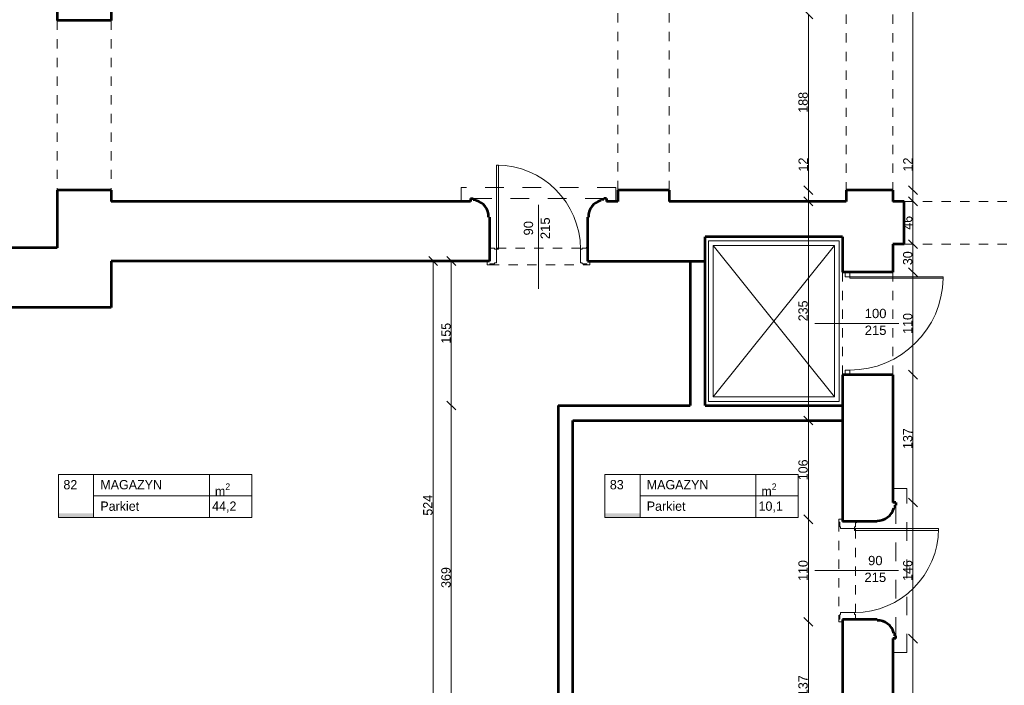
# Model space of a CAD drawing. Header units: inches. Extents: x -21887 to 84279, y -131485 to 67836.
# Tile 126 of 256: x 44418 to 54975, y 490 to 7629. Entities that reach past the tile are written whole.
import ezdxf

# ---------------------------------------------------------------- set-up
doc = ezdxf.new("R2010")
doc.units = ezdxf.units.IN
doc.header["$MEASUREMENT"] = 0
doc.linetypes.add('Dashed', pattern=[400, 200, -200])
doc.linetypes.add('Dashed copy', pattern=[200, 100, -100])
doc.layers.get('0').update_dxf_attribs({"lineweight": 13})
doc.layers.get('Defpoints').update_dxf_attribs({"lineweight": 13})
for name, color, linetype, lineweight in [('AI_MURY', 7, 'Continuous', 53), ('Dimensioning', 7, 'Continuous', 13), ('DRZWI', 7, 'Continuous', 13), ('dzialowki', 7, 'Continuous', 53), ('OPISY TABELKI', 7, 'Continuous', 13), ('PODCIAGI', 7, 'Continuous', 13)]:
    doc.layers.add(name, color=color, linetype=linetype, lineweight=lineweight)
doc.styles.add('GENERATED_STYLE_7', font='txt')
doc.styles.add('GENERATED_STYLE_8', font='txt')
doc.styles.add('GENERATED_STYLE_9', font='txt')
doc.styles.add('Style-Courier New', font='txt')
doc.dimstyles.new('Dimstyle_4', dxfattribs={"dimtxt": 100, "dimasz": 95, "dimexe": 0, "dimexo": 0, "dimgap": 0.09, "dimtad": 1, "dimdec": 0, "dimlfac": 0.1, "dimzin": 0, "dimdsep": 46, "dimlunit": 5, "dimtxsty": 'GENERATED_STYLE_7', "dimblk": 'ARROWHEAD_6', "dimcen": 0.09, "dimclrd": 161, "dimclre": 161, "dimclrt": 7, "dimadec": 0, "dimazin": 0, "dimtfac": 1, "dimtdec": 0, "dimtmove": 0, "dimatfit": 3, "dimfxl": 0, "dimtolj": 1, "dimtzin": 0, "dimarcsym": 0})

# ---------------------------------------------------------------- blocks, each defined once
blk = doc.blocks.new('ARROWHEAD_6')
at = {"color": 0, "linetype": 'Continuous'}
for p, q in [((0, 0), (-1, 0)), ((-0.5, -0.5), (0.5, 0.5))]:
    blk.add_line(p, q, dxfattribs=at)
blk = doc.blocks.new('*U173')
at = {"layer": 'Defpoints', "color": 0, "linetype": 'Continuous'}
for p in [(48851, 5041), (48851, 5041), (48785, -199)]:
    blk.add_point(p, dxfattribs=at)
at = {"layer": 'Dimensioning', "color": 161, "linetype": 'Continuous', "lineweight": -2}
for p, q in [((48851, -104), (48851, 4946)), ((48851, -199), (48851, -199))]:
    blk.add_line(p, q, dxfattribs=at)
at = {"layer": 'Dimensioning', "color": 161, "linetype": 'Continuous', "lineweight": -2, "xscale": 95, "yscale": 95, "zscale": 95}
for p, rotation in [((48851, 5041), 90), ((48851, -199), 270)]:
    blk.add_blockref('ARROWHEAD_6', p, dxfattribs=dict(at, rotation=rotation))
at = {"layer": 'Dimensioning', "color": 7, "linetype": 'Continuous', "insert": (48795, 2421), "char_height": 100, "attachment_point": 5, "rotation": 90, "style": 'GENERATED_STYLE_7'}
blk.add_mtext('524', dxfattribs=at)
blk = doc.blocks.new('*D1849')
at = {"layer": 'Defpoints'}
for p in [(48851, 5041), (48851, 5041), (48851, 2421), (48785, -199)]:
    blk.add_point(p, dxfattribs=at)
at = {"layer": 'Dimensioning', "color": 161, "linetype": 'Continuous'}
blk.add_blockref('*U173', (0, 0), dxfattribs=at)
blk = doc.blocks.new('*U735')
at = {"layer": 'Defpoints', "color": 0, "linetype": 'Continuous'}
for p in [(49046, 3491), (51607, 3491), (50191, -199)]:
    blk.add_point(p, dxfattribs=at)
at = {"layer": 'Dimensioning', "color": 161, "linetype": 'Continuous', "lineweight": -2}
for p, q in [((49046, 3491), (49046, 3491)), ((49046, -104), (49046, 3396)), ((49046, -199), (49046, -199))]:
    blk.add_line(p, q, dxfattribs=at)
at = {"layer": 'Dimensioning', "color": 161, "linetype": 'Continuous', "lineweight": -2, "xscale": 95, "yscale": 95, "zscale": 95}
for p, rotation in [((49046, 3491), 90), ((49046, -199), 270)]:
    blk.add_blockref('ARROWHEAD_6', p, dxfattribs=dict(at, rotation=rotation))
at = {"layer": 'Dimensioning', "color": 7, "linetype": 'Continuous', "insert": (48989, 1646), "char_height": 100, "attachment_point": 5, "rotation": 90, "style": 'GENERATED_STYLE_7'}
blk.add_mtext('369', dxfattribs=at)
blk = doc.blocks.new('*D2964')
at = {"layer": 'Defpoints'}
for p in [(49046, 3491), (51607, 3491), (49046, 1646), (50191, -199)]:
    blk.add_point(p, dxfattribs=at)
at = {"layer": 'Dimensioning', "color": 161, "linetype": 'Continuous'}
blk.add_blockref('*U735', (0, 0), dxfattribs=at)
blk = doc.blocks.new('*U736')
at = {"layer": 'Defpoints', "color": 0, "linetype": 'Continuous'}
for p in [(49046, 5041), (51607, 5041), (51607, 3491)]:
    blk.add_point(p, dxfattribs=at)
at = {"layer": 'Dimensioning', "color": 161, "linetype": 'Continuous', "lineweight": -2}
for p, q in [((49046, 5041), (49046, 5041)), ((49046, 3586), (49046, 4946)), ((49046, 3491), (49046, 3491))]:
    blk.add_line(p, q, dxfattribs=at)
at = {"layer": 'Dimensioning', "color": 161, "linetype": 'Continuous', "lineweight": -2, "xscale": 95, "yscale": 95, "zscale": 95}
for p, rotation in [((49046, 5041), 90), ((49046, 3491), 270)]:
    blk.add_blockref('ARROWHEAD_6', p, dxfattribs=dict(at, rotation=rotation))
at = {"layer": 'Dimensioning', "color": 7, "linetype": 'Continuous', "insert": (48990, 4266), "char_height": 100, "attachment_point": 5, "rotation": 90, "style": 'GENERATED_STYLE_7'}
blk.add_mtext('155', dxfattribs=at)
blk = doc.blocks.new('*D2965')
at = {"layer": 'Defpoints'}
for p in [(49046, 5041), (51607, 5041), (49046, 4266), (51607, 3491)]:
    blk.add_point(p, dxfattribs=at)
at = {"layer": 'Dimensioning', "color": 161, "linetype": 'Continuous'}
blk.add_blockref('*U736', (0, 0), dxfattribs=at)
blk = doc.blocks.new('*U811')
at = {"layer": 'Defpoints', "color": 0, "linetype": 'Continuous'}
for p in [(53781, 991), (53996, 991), (53781, -1604)]:
    blk.add_point(p, dxfattribs=at)
at = {"layer": 'Dimensioning', "color": 161, "linetype": 'Continuous', "lineweight": -2}
for p, q in [((53996, 991), (53996, 991)), ((53996, -1509), (53996, 896)), ((53996, -1604), (53996, -1604))]:
    blk.add_line(p, q, dxfattribs=at)
at = {"layer": 'Dimensioning', "color": 161, "linetype": 'Continuous', "lineweight": -2, "xscale": 95, "yscale": 95, "zscale": 95}
for p, rotation in [((53996, 991), 90), ((53996, -1604), 270)]:
    blk.add_blockref('ARROWHEAD_6', p, dxfattribs=dict(at, rotation=rotation))
at = {"layer": 'Dimensioning', "color": 7, "linetype": 'Continuous', "insert": (53940, -307), "char_height": 100, "attachment_point": 5, "rotation": 90, "style": 'GENERATED_STYLE_7'}
blk.add_mtext('260', dxfattribs=at)
blk = doc.blocks.new('*D3040')
at = {"layer": 'Defpoints'}
for p in [(53781, 991), (53996, 991), (53996, -307), (53781, -1604)]:
    blk.add_point(p, dxfattribs=at)
at = {"layer": 'Dimensioning', "color": 161, "linetype": 'Continuous'}
blk.add_blockref('*U811', (0, 0), dxfattribs=at)
blk = doc.blocks.new('*U812')
at = {"layer": 'Defpoints', "color": 0, "linetype": 'Continuous'}
for p in [(53781, 2451), (53996, 2451), (53781, 991)]:
    blk.add_point(p, dxfattribs=at)
at = {"layer": 'Dimensioning', "color": 161, "linetype": 'Continuous', "lineweight": -2}
for p, q in [((53996, 2451), (53996, 2451)), ((53996, 1086), (53996, 2356)), ((53996, 991), (53996, 991))]:
    blk.add_line(p, q, dxfattribs=at)
at = {"layer": 'Dimensioning', "color": 161, "linetype": 'Continuous', "lineweight": -2, "xscale": 95, "yscale": 95, "zscale": 95}
for p, rotation in [((53996, 2451), 90), ((53996, 991), 270)]:
    blk.add_blockref('ARROWHEAD_6', p, dxfattribs=dict(at, rotation=rotation))
at = {"layer": 'Dimensioning', "color": 7, "linetype": 'Continuous', "insert": (53940, 1721), "char_height": 100, "attachment_point": 5, "rotation": 90, "style": 'GENERATED_STYLE_7'}
blk.add_mtext('146', dxfattribs=at)
blk = doc.blocks.new('*D3041')
at = {"layer": 'Defpoints'}
for p in [(53781, 2451), (53996, 2451), (53996, 1721), (53781, 991)]:
    blk.add_point(p, dxfattribs=at)
at = {"layer": 'Dimensioning', "color": 161, "linetype": 'Continuous'}
blk.add_blockref('*U812', (0, 0), dxfattribs=at)
blk = doc.blocks.new('*U813')
at = {"layer": 'Defpoints', "color": 0, "linetype": 'Continuous'}
for p in [(53781, 3821), (53996, 3821), (53781, 2451)]:
    blk.add_point(p, dxfattribs=at)
at = {"layer": 'Dimensioning', "color": 161, "linetype": 'Continuous', "lineweight": -2}
for p, q in [((53996, 3821), (53996, 3821)), ((53996, 2546), (53996, 3726)), ((53996, 2451), (53996, 2451))]:
    blk.add_line(p, q, dxfattribs=at)
at = {"layer": 'Dimensioning', "color": 161, "linetype": 'Continuous', "lineweight": -2, "xscale": 95, "yscale": 95, "zscale": 95}
for p, rotation in [((53996, 3821), 90), ((53996, 2451), 270)]:
    blk.add_blockref('ARROWHEAD_6', p, dxfattribs=dict(at, rotation=rotation))
at = {"layer": 'Dimensioning', "color": 7, "linetype": 'Continuous', "insert": (53940, 3136), "char_height": 100, "attachment_point": 5, "rotation": 90, "style": 'GENERATED_STYLE_7'}
blk.add_mtext('137', dxfattribs=at)
blk = doc.blocks.new('*D3042')
at = {"layer": 'Defpoints'}
for p in [(53781, 3821), (53996, 3821), (53996, 3136), (53781, 2451)]:
    blk.add_point(p, dxfattribs=at)
at = {"layer": 'Dimensioning', "color": 161, "linetype": 'Continuous'}
blk.add_blockref('*U813', (0, 0), dxfattribs=at)
blk = doc.blocks.new('*U814')
at = {"layer": 'Defpoints', "color": 0, "linetype": 'Continuous'}
for p in [(53781, 4921), (53996, 4921), (53781, 3821)]:
    blk.add_point(p, dxfattribs=at)
at = {"layer": 'Dimensioning', "color": 161, "linetype": 'Continuous', "lineweight": -2}
for p, q in [((53996, 4921), (53996, 4921)), ((53996, 3916), (53996, 4826)), ((53996, 3821), (53996, 3821))]:
    blk.add_line(p, q, dxfattribs=at)
at = {"layer": 'Dimensioning', "color": 161, "linetype": 'Continuous', "lineweight": -2, "xscale": 95, "yscale": 95, "zscale": 95}
for p, rotation in [((53996, 4921), 90), ((53996, 3821), 270)]:
    blk.add_blockref('ARROWHEAD_6', p, dxfattribs=dict(at, rotation=rotation))
at = {"layer": 'Dimensioning', "color": 7, "linetype": 'Continuous', "insert": (53940, 4371), "char_height": 100, "attachment_point": 5, "rotation": 90, "style": 'GENERATED_STYLE_7'}
blk.add_mtext('110', dxfattribs=at)
blk = doc.blocks.new('*D3043')
at = {"layer": 'Defpoints'}
for p in [(53781, 4921), (53996, 4921), (53996, 4371), (53781, 3821)]:
    blk.add_point(p, dxfattribs=at)
at = {"layer": 'Dimensioning', "color": 161, "linetype": 'Continuous'}
blk.add_blockref('*U814', (0, 0), dxfattribs=at)
blk = doc.blocks.new('*U815')
at = {"layer": 'Defpoints', "color": 0, "linetype": 'Continuous'}
for p in [(53781, 5221), (53996, 5221), (53781, 4921)]:
    blk.add_point(p, dxfattribs=at)
at = {"layer": 'Dimensioning', "color": 161, "linetype": 'Continuous', "lineweight": -2}
for p, q in [((53996, 5221), (53996, 5221)), ((53996, 5016), (53996, 5126)), ((53996, 4921), (53996, 4921))]:
    blk.add_line(p, q, dxfattribs=at)
at = {"layer": 'Dimensioning', "color": 161, "linetype": 'Continuous', "lineweight": -2, "xscale": 95, "yscale": 95, "zscale": 95}
for p, rotation in [((53996, 5221), 90), ((53996, 4921), 270)]:
    blk.add_blockref('ARROWHEAD_6', p, dxfattribs=dict(at, rotation=rotation))
at = {"layer": 'Dimensioning', "color": 7, "linetype": 'Continuous', "insert": (53940, 5071), "char_height": 100, "attachment_point": 5, "rotation": 90, "style": 'GENERATED_STYLE_7'}
blk.add_mtext('30', dxfattribs=at)
blk = doc.blocks.new('*D3044')
at = {"layer": 'Defpoints'}
for p in [(53781, 5221), (53996, 5221), (53996, 5071), (53781, 4921)]:
    blk.add_point(p, dxfattribs=at)
at = {"layer": 'Dimensioning', "color": 161, "linetype": 'Continuous'}
blk.add_blockref('*U815', (0, 0), dxfattribs=at)
blk = doc.blocks.new('*U816')
at = {"layer": 'Defpoints', "color": 0, "linetype": 'Continuous'}
for p in [(53781, 5681), (53996, 5681), (53781, 5221)]:
    blk.add_point(p, dxfattribs=at)
at = {"layer": 'Dimensioning', "color": 161, "linetype": 'Continuous', "lineweight": -2}
for p, q in [((53996, 5681), (53996, 5681)), ((53996, 5316), (53996, 5586)), ((53996, 5221), (53996, 5221))]:
    blk.add_line(p, q, dxfattribs=at)
at = {"layer": 'Dimensioning', "color": 161, "linetype": 'Continuous', "lineweight": -2, "xscale": 95, "yscale": 95, "zscale": 95}
for p, rotation in [((53996, 5681), 90), ((53996, 5221), 270)]:
    blk.add_blockref('ARROWHEAD_6', p, dxfattribs=dict(at, rotation=rotation))
at = {"layer": 'Dimensioning', "color": 7, "linetype": 'Continuous', "insert": (53940, 5451), "char_height": 100, "attachment_point": 5, "rotation": 90, "style": 'GENERATED_STYLE_7'}
blk.add_mtext('46', dxfattribs=at)
blk = doc.blocks.new('*D3045')
at = {"layer": 'Defpoints'}
for p in [(53781, 5681), (53996, 5681), (53996, 5451), (53781, 5221)]:
    blk.add_point(p, dxfattribs=at)
at = {"layer": 'Dimensioning', "color": 161, "linetype": 'Continuous'}
blk.add_blockref('*U816', (0, 0), dxfattribs=at)
blk = doc.blocks.new('*U817')
at = {"layer": 'Defpoints', "color": 0, "linetype": 'Continuous'}
for p in [(53781, 5801), (53996, 5801), (53781, 5681)]:
    blk.add_point(p, dxfattribs=at)
at = {"layer": 'Dimensioning', "color": 161, "linetype": 'Continuous', "lineweight": -2}
for p, q in [((53996, 5896), (53996, 6160)), ((53996, 5801), (53996, 5801)), ((53996, 5681), (53996, 5801)), ((53996, 5681), (53996, 5681)), ((53996, 5586), (53996, 5491))]:
    blk.add_line(p, q, dxfattribs=at)
at = {"layer": 'Dimensioning', "color": 161, "linetype": 'Continuous', "lineweight": -2, "xscale": 95, "yscale": 95, "zscale": 95}
for p, rotation in [((53996, 5801), 270), ((53996, 5681), 90)]:
    blk.add_blockref('ARROWHEAD_6', p, dxfattribs=dict(at, rotation=rotation))
at = {"layer": 'Dimensioning', "color": 7, "linetype": 'Continuous', "insert": (53941, 6076), "char_height": 100, "attachment_point": 5, "rotation": 90, "style": 'GENERATED_STYLE_7'}
blk.add_mtext('12', dxfattribs=at)
blk = doc.blocks.new('*D3046')
at = {"layer": 'Defpoints'}
for p in [(53996, 6076), (53781, 5801), (53996, 5801), (53781, 5681)]:
    blk.add_point(p, dxfattribs=at)
at = {"layer": 'Dimensioning', "color": 161, "linetype": 'Continuous'}
blk.add_blockref('*U817', (0, 0), dxfattribs=at)
blk = doc.blocks.new('*U818')
at = {"layer": 'Defpoints', "color": 0, "linetype": 'Continuous'}
for p in [(53781, 12721), (53996, 12721), (53781, 5801)]:
    blk.add_point(p, dxfattribs=at)
at = {"layer": 'Dimensioning', "color": 161, "linetype": 'Continuous', "lineweight": -2}
for p, q in [((53996, 12721), (53996, 12721)), ((53996, 5896), (53996, 12626)), ((53996, 5801), (53996, 5801))]:
    blk.add_line(p, q, dxfattribs=at)
at = {"layer": 'Dimensioning', "color": 161, "linetype": 'Continuous', "lineweight": -2, "xscale": 95, "yscale": 95, "zscale": 95}
for p, rotation in [((53996, 12721), 90), ((53996, 5801), 270)]:
    blk.add_blockref('ARROWHEAD_6', p, dxfattribs=dict(at, rotation=rotation))
at = {"layer": 'Dimensioning', "color": 7, "linetype": 'Continuous', "insert": (53940, 9261), "char_height": 100, "attachment_point": 5, "rotation": 90, "style": 'GENERATED_STYLE_7'}
blk.add_mtext('692', dxfattribs=at)
blk = doc.blocks.new('*D3047')
at = {"layer": 'Defpoints'}
for p in [(53781, 12721), (53996, 12721), (53996, 9261), (53781, 5801)]:
    blk.add_point(p, dxfattribs=at)
at = {"layer": 'Dimensioning', "color": 161, "linetype": 'Continuous'}
blk.add_blockref('*U818', (0, 0), dxfattribs=at)
blk = doc.blocks.new('*U853')
at = {"layer": 'Defpoints', "color": 0, "linetype": 'Continuous'}
for p in [(52874, 1171), (53241, 1171), (52881, -199)]:
    blk.add_point(p, dxfattribs=at)
at = {"layer": 'Dimensioning', "color": 161, "linetype": 'Continuous', "lineweight": -2}
for p, q in [((52874, 1171), (52874, 1171)), ((52874, -104), (52874, 1076)), ((52874, -199), (52874, -199))]:
    blk.add_line(p, q, dxfattribs=at)
at = {"layer": 'Dimensioning', "color": 161, "linetype": 'Continuous', "lineweight": -2, "xscale": 95, "yscale": 95, "zscale": 95}
for p, rotation in [((52874, 1171), 90), ((52874, -199), 270)]:
    blk.add_blockref('ARROWHEAD_6', p, dxfattribs=dict(at, rotation=rotation))
at = {"layer": 'Dimensioning', "color": 7, "linetype": 'Continuous', "insert": (52818, 486), "char_height": 100, "attachment_point": 5, "rotation": 90, "style": 'GENERATED_STYLE_7'}
blk.add_mtext('137', dxfattribs=at)
blk = doc.blocks.new('*D3125')
at = {"layer": 'Defpoints'}
for p in [(52874, 1171), (53241, 1171), (52874, 486), (52881, -199)]:
    blk.add_point(p, dxfattribs=at)
at = {"layer": 'Dimensioning', "color": 161, "linetype": 'Continuous'}
blk.add_blockref('*U853', (0, 0), dxfattribs=at)
blk = doc.blocks.new('*U854')
at = {"layer": 'Defpoints', "color": 0, "linetype": 'Continuous'}
for p in [(52874, 2271), (53241, 2271), (53241, 1171)]:
    blk.add_point(p, dxfattribs=at)
at = {"layer": 'Dimensioning', "color": 161, "linetype": 'Continuous', "lineweight": -2}
for p, q in [((52874, 2271), (52874, 2271)), ((52874, 1266), (52874, 2176)), ((52874, 1171), (52874, 1171))]:
    blk.add_line(p, q, dxfattribs=at)
at = {"layer": 'Dimensioning', "color": 161, "linetype": 'Continuous', "lineweight": -2, "xscale": 95, "yscale": 95, "zscale": 95}
for p, rotation in [((52874, 2271), 90), ((52874, 1171), 270)]:
    blk.add_blockref('ARROWHEAD_6', p, dxfattribs=dict(at, rotation=rotation))
at = {"layer": 'Dimensioning', "color": 7, "linetype": 'Continuous', "insert": (52818, 1721), "char_height": 100, "attachment_point": 5, "rotation": 90, "style": 'GENERATED_STYLE_7'}
blk.add_mtext('110', dxfattribs=at)
blk = doc.blocks.new('*D3126')
at = {"layer": 'Defpoints'}
for p in [(52874, 2271), (53241, 2271), (52874, 1721), (53241, 1171)]:
    blk.add_point(p, dxfattribs=at)
at = {"layer": 'Dimensioning', "color": 161, "linetype": 'Continuous'}
blk.add_blockref('*U854', (0, 0), dxfattribs=at)
blk = doc.blocks.new('*U855')
at = {"layer": 'Defpoints', "color": 0, "linetype": 'Continuous'}
for p in [(52874, 3331), (52874, 3331), (53241, 2271)]:
    blk.add_point(p, dxfattribs=at)
at = {"layer": 'Dimensioning', "color": 161, "linetype": 'Continuous', "lineweight": -2}
for p, q in [((52874, 2366), (52874, 3236)), ((52874, 2271), (52874, 2271))]:
    blk.add_line(p, q, dxfattribs=at)
at = {"layer": 'Dimensioning', "color": 161, "linetype": 'Continuous', "lineweight": -2, "xscale": 95, "yscale": 95, "zscale": 95}
for p, rotation in [((52874, 3331), 90), ((52874, 2271), 270)]:
    blk.add_blockref('ARROWHEAD_6', p, dxfattribs=dict(at, rotation=rotation))
at = {"layer": 'Dimensioning', "color": 7, "linetype": 'Continuous', "insert": (52818, 2801), "char_height": 100, "attachment_point": 5, "rotation": 90, "style": 'GENERATED_STYLE_7'}
blk.add_mtext('106', dxfattribs=at)
blk = doc.blocks.new('*D3127')
at = {"layer": 'Defpoints'}
for p in [(52874, 3331), (52874, 3331), (52874, 2801), (53241, 2271)]:
    blk.add_point(p, dxfattribs=at)
at = {"layer": 'Dimensioning', "color": 161, "linetype": 'Continuous'}
blk.add_blockref('*U855', (0, 0), dxfattribs=at)
blk = doc.blocks.new('*U856')
at = {"layer": 'Defpoints', "color": 0, "linetype": 'Continuous'}
for p in [(52874, 5681), (52874, 5681), (52874, 3331)]:
    blk.add_point(p, dxfattribs=at)
at = {"layer": 'Dimensioning', "color": 161, "linetype": 'Continuous', "lineweight": -2}
blk.add_line((52874, 3426), (52874, 5586), dxfattribs=at)
at = {"layer": 'Dimensioning', "color": 161, "linetype": 'Continuous', "lineweight": -2, "xscale": 95, "yscale": 95, "zscale": 95}
for p, rotation in [((52874, 5681), 90), ((52874, 3331), 270)]:
    blk.add_blockref('ARROWHEAD_6', p, dxfattribs=dict(at, rotation=rotation))
at = {"layer": 'Dimensioning', "color": 7, "linetype": 'Continuous', "insert": (52818, 4506), "char_height": 100, "attachment_point": 5, "rotation": 90, "style": 'GENERATED_STYLE_7'}
blk.add_mtext('235', dxfattribs=at)
blk = doc.blocks.new('*D3128')
at = {"layer": 'Defpoints'}
for p in [(52874, 5681), (52874, 5681), (52874, 4506), (52874, 3331)]:
    blk.add_point(p, dxfattribs=at)
at = {"layer": 'Dimensioning', "color": 161, "linetype": 'Continuous'}
blk.add_blockref('*U856', (0, 0), dxfattribs=at)
blk = doc.blocks.new('*U857')
at = {"layer": 'Defpoints', "color": 0, "linetype": 'Continuous'}
for p in [(52874, 5801), (53281, 5801), (52874, 5681)]:
    blk.add_point(p, dxfattribs=at)
at = {"layer": 'Dimensioning', "color": 161, "linetype": 'Continuous', "lineweight": -2}
for p, q in [((52874, 5896), (52874, 6160)), ((52874, 5801), (52874, 5801)), ((52874, 5681), (52874, 5801)), ((52874, 5586), (52874, 5491))]:
    blk.add_line(p, q, dxfattribs=at)
at = {"layer": 'Dimensioning', "color": 161, "linetype": 'Continuous', "lineweight": -2, "xscale": 95, "yscale": 95, "zscale": 95}
for p, rotation in [((52874, 5801), 270), ((52874, 5681), 90)]:
    blk.add_blockref('ARROWHEAD_6', p, dxfattribs=dict(at, rotation=rotation))
at = {"layer": 'Dimensioning', "color": 7, "linetype": 'Continuous', "insert": (52819, 6076), "char_height": 100, "attachment_point": 5, "rotation": 90, "style": 'GENERATED_STYLE_7'}
blk.add_mtext('12', dxfattribs=at)
blk = doc.blocks.new('*D3129')
at = {"layer": 'Defpoints'}
for p in [(52874, 6076), (52874, 5801), (53281, 5801), (52874, 5681)]:
    blk.add_point(p, dxfattribs=at)
at = {"layer": 'Dimensioning', "color": 161, "linetype": 'Continuous'}
blk.add_blockref('*U857', (0, 0), dxfattribs=at)
blk = doc.blocks.new('*U858')
at = {"layer": 'Defpoints', "color": 0, "linetype": 'Continuous'}
for p in [(52874, 7686), (53231, 7686), (53281, 5801)]:
    blk.add_point(p, dxfattribs=at)
at = {"layer": 'Dimensioning', "color": 161, "linetype": 'Continuous', "lineweight": -2}
for p, q in [((52874, 7686), (52874, 7686)), ((52874, 5896), (52874, 7591)), ((52874, 5801), (52874, 5801))]:
    blk.add_line(p, q, dxfattribs=at)
at = {"layer": 'Dimensioning', "color": 161, "linetype": 'Continuous', "lineweight": -2, "xscale": 95, "yscale": 95, "zscale": 95}
for p, rotation in [((52874, 7686), 90), ((52874, 5801), 270)]:
    blk.add_blockref('ARROWHEAD_6', p, dxfattribs=dict(at, rotation=rotation))
at = {"layer": 'Dimensioning', "color": 7, "linetype": 'Continuous', "insert": (52818, 6743), "char_height": 100, "attachment_point": 5, "rotation": 90, "style": 'GENERATED_STYLE_7'}
blk.add_mtext('188', dxfattribs=at)
blk = doc.blocks.new('*D3130')
at = {"layer": 'Defpoints'}
for p in [(52874, 7686), (53231, 7686), (52874, 6743), (53281, 5801)]:
    blk.add_point(p, dxfattribs=at)
at = {"layer": 'Dimensioning', "color": 161, "linetype": 'Continuous'}
blk.add_blockref('*U858', (0, 0), dxfattribs=at)

msp = doc.modelspace()

# ---------------------------------------------------------------- hatches: boundary and pattern name
at = {"layer": 'OPISY TABELKI', "extrusion": (0, 0, -1)}
for points in [[(-45211.1, 2290.7), (-45211.1, 2332.9), (-44834.7, 2332.9), (-44834.7, 2290.7)], [(-51069.6, 2290.7), (-51069.6, 2332.9), (-50693.2, 2332.9), (-50693.2, 2290.7)]]:
    msp.add_hatch(color=7, dxfattribs=at).paths.add_polyline_path(points, flags=16)

# ---------------------------------------------------------------- linework, layer by layer
at = {"layer": 'AI_MURY', "color": 7, "linetype": 'Continuous'}
for p, q in [((44820.5, 8220.7), (44820.5, 7620.7)), ((45400.5, 8160.7), (45400.5, 7620.7)), ((45400.5, 7620.7), (44820.5, 7620.7)), ((44820.5, 5800.7), (44820.5, 5180.7)), ((45400.5, 5800.7), (44820.5, 5800.7)), ((45400.5, 5800.7), (45400.5, 5680.7)), ((49250.5, 5710.7), (49250.5, 5680.7)), ((49250.5, 5710.7), (49280.5, 5710.7)), ((49280.5, 5700.7), (49280.5, 5710.7)), ((49280.5, 5700.7), (49310.5, 5700.7)), ((49310.5, 5690.7), (49310.5, 5700.7)), ((50650.5, 5690.7), (50650.5, 5700.7)), ((50680.5, 5700.7), (50650.5, 5700.7)), ((50680.5, 5700.7), (50680.5, 5710.7)), ((50710.5, 5710.7), (50680.5, 5710.7)), ((50710.5, 5710.7), (50710.5, 5680.7)), ((50830.5, 5800.7), (50830.5, 5680.7)), ((51380.5, 5800.7), (50830.5, 5800.7)), ((51380.5, 5800.7), (51380.5, 5680.7)), ((53280.5, 5800.7), (53280.5, 5680.7)), ((53780.5, 5800.7), (53280.5, 5800.7)), ((53780.5, 5800.7), (53780.5, 5680.7)), ((49250.5, 5680.7), (45400.5, 5680.7)), ((50830.5, 5680.7), (50710.5, 5680.7)), ((53280.5, 5680.7), (51380.5, 5680.7)), ((53900.5, 5680.7), (53780.5, 5680.7)), ((53900.5, 5220.7), (53900.5, 5680.7)), ((49455.5, 5510.7), (49445.5, 5510.7)), ((49455.5, 5510.7), (49455.5, 5040.7)), ((50505.5, 5510.7), (50505.5, 5040.7)), ((50505.5, 5510.7), (50515.5, 5510.7)), ((53240.5, 5300.7), (51766.8, 5300.7)), ((51766.8, 5040.7), (51766.8, 5300.7)), ((53240.5, 5300.7), (53240.5, 4920.7)), ((44820.5, 5180.7), (41820.5, 5180.7)), ((53780.5, 5220.7), (53780.5, 4920.7)), ((53900.5, 5220.7), (53780.5, 5220.7)), ((45400.5, 5040.7), (45400.5, 4540.7)), ((49455.5, 5040.7), (45400.5, 5040.7)), ((50505.5, 5040.7), (51766.8, 5040.7)), ((53780.5, 4920.7), (53240.5, 4920.7)), ((45400.5, 4540.7), (41820.5, 4540.7)), ((53240.5, 3820.7), (53240.5, 2245.7)), ((53780.5, 3820.7), (53240.5, 3820.7)), ((53780.5, 3820.7), (53780.5, 2450.7)), ((53810.5, 2450.7), (53780.5, 2450.7)), ((53810.5, 2450.7), (53810.5, 2420.7)), ((53790.5, 2390.7), (53800.5, 2390.7)), ((53800.5, 2420.7), (53800.5, 2390.7)), ((53800.5, 2420.7), (53810.5, 2420.7)), ((53610.5, 2245.7), (53240.5, 2245.7)), ((53610.5, 2245.7), (53610.5, 2255.7)), ((53240.5, 1195.7), (53240.5, -199.3)), ((53240.5, 1195.7), (53240.5, -199.3)), ((53610.5, 1195.7), (53240.5, 1195.7)), ((53610.5, 1195.7), (53610.5, 1185.7)), ((53780.5, 990.7), (53780.5, -1604.3)), ((53810.5, 990.7), (53780.5, 990.7)), ((53790.5, 1050.7), (53800.5, 1050.7)), ((53800.5, 1020.7), (53800.5, 1050.7)), ((53800.5, 1020.7), (53810.5, 1020.7)), ((53810.5, 990.7), (53810.5, 1020.7))]:
    msp.add_line(p, q, dxfattribs=at)
for centre, start, end in [((49265.6, 5516.1), 358.27392, 75.55996), ((50695.5, 5516.1), 104.44004, 181.72608), ((53615.9, 2435.7), 268.27392, 345.55996), ((53615.9, 1005.8), 14.44004, 91.72608)]:
    msp.add_arc(centre, 180, start, end, dxfattribs=at)
at = {"layer": 'DRZWI', "color": 5, "linetype": 'Continuous'}
for p, q in [((49550.5, 6069.2), (49530.5, 6069.2)), ((49530.5, 6069.2), (49530.5, 5169.2)), ((49550.5, 6069.2), (49550.5, 5169.2)), ((49980.5, 5642.5), (49980.5, 4742.5)), ((49510.5, 5179.2), (49470.5, 5179.2)), ((49510.5, 5179.2), (49510.5, 5169.2)), ((50450.5, 5179.2), (50450.5, 5169.2)), ((50450.5, 5179.2), (50490.5, 5179.2)), ((49510.5, 5169.2), (49530.5, 5169.2)), ((49550.5, 5169.2), (49530.5, 5169.2)), ((49530.5, 5169.2), (49530.5, 5020.7)), ((50430.5, 5169.2), (50430.5, 5020.7)), ((50450.5, 5169.2), (50430.5, 5169.2)), ((49430.5, 5000.7), (49430.5, 5040.7)), ((49460.5, 5000.7), (49430.5, 5000.7)), ((49510.5, 5010.7), (49460.5, 5010.7)), ((49460.5, 5000.7), (49460.5, 5010.7)), ((49510.5, 5020.7), (49530.5, 5020.7)), ((49510.5, 5010.7), (49510.5, 5020.7)), ((50450.5, 5020.7), (50430.5, 5020.7)), ((50450.5, 5010.7), (50450.5, 5020.7)), ((50450.5, 5010.7), (50500.5, 5010.7)), ((50500.5, 5000.7), (50500.5, 5010.7)), ((50500.5, 5000.7), (50530.5, 5000.7)), ((50530.5, 5000.7), (50530.5, 5040.7)), ((53268.6, 4870.7), (53268.6, 4920.7)), ((53318.6, 4870.7), (53268.6, 4870.7)), ((53318.6, 4870.7), (53318.6, 4920.7)), ((53318.6, 4870.7), (53318.6, 4855.7)), ((53318.6, 4870.7), (54318.6, 4870.7)), ((54318.6, 4870.7), (54318.6, 4855.7)), ((53318.6, 4855.7), (54318.6, 4855.7)), ((53845.3, 4370.7), (52945.3, 4370.7)), ((53318.6, 3870.7), (53268.6, 3870.7)), ((53268.6, 3870.7), (53268.6, 3820.7)), ((53318.6, 3870.7), (53318.6, 3820.7)), ((53200.5, 2270.7), (53240.5, 2270.7)), ((53200.5, 2240.7), (53200.5, 2270.7)), ((53200.5, 2240.7), (53210.5, 2240.7)), ((53210.5, 2190.7), (53210.5, 2240.7)), ((53379, 2190.7), (53379, 2230.7)), ((53210.5, 2190.7), (53220.5, 2190.7)), ((53220.5, 2190.7), (53220.5, 2170.7)), ((53369, 2170.7), (53220.5, 2170.7)), ((53369, 2190.7), (53369, 2170.7)), ((53379, 2190.7), (53369, 2190.7)), ((53369, 2150.7), (53369, 2170.7)), ((54269, 2170.7), (53369, 2170.7)), ((54269, 2150.7), (53369, 2150.7)), ((54269, 2150.7), (54269, 2170.7)), ((53842.3, 1720.7), (52942.3, 1720.7)), ((53369, 1270.7), (53220.5, 1270.7)), ((53220.5, 1250.7), (53220.5, 1270.7)), ((53369, 1250.7), (53369, 1270.7)), ((53200.5, 1200.7), (53210.5, 1200.7)), ((53200.5, 1200.7), (53200.5, 1170.7)), ((53200.5, 1170.7), (53240.5, 1170.7)), ((53210.5, 1250.7), (53220.5, 1250.7)), ((53210.5, 1250.7), (53210.5, 1200.7)), ((53379, 1250.7), (53369, 1250.7)), ((53379, 1250.7), (53379, 1210.7))]:
    msp.add_line(p, q, dxfattribs=at)
at = {"layer": 'DRZWI', "color": 49, "linetype": 'Dashed'}
for p, q in [((49150.5, 5680.7), (49150.5, 5830.7)), ((50810.5, 5830.7), (49150.5, 5830.7)), ((50810.5, 5680.7), (50810.5, 5830.7)), ((53780.5, 2600.7), (53930.5, 2600.7)), ((53930.5, 840.7), (53930.5, 2600.7)), ((53780.5, 840.7), (53930.5, 840.7))]:
    msp.add_line(p, q, dxfattribs=at)
at = {"layer": 'DRZWI', "color": 7, "linetype": 'Dashed'}
for p, q in [((50680.5, 5710.7), (49280.5, 5710.7)), ((53810.5, 1020.7), (53810.5, 2420.7))]:
    msp.add_line(p, q, dxfattribs=at)
at = {"layer": 'DRZWI', "color": 5, "linetype": 'Dashed copy'}
for p, q in [((49535.5, 5179.2), (50450.5, 5179.2)), ((49460.5, 5000.7), (50500.5, 5000.7)), ((53200.5, 2240.7), (53200.5, 1200.7)), ((53379, 2165.7), (53379, 1250.7))]:
    msp.add_line(p, q, dxfattribs=at)
at = {"layer": 'DRZWI', "color": 9, "linetype": 'Continuous'}
for p, q in [((51803.7, 5255.7), (53203.7, 5255.7)), ((51853.7, 5205.7), (53153.7, 5205.7)), ((53153.7, 5205.7), (53153.7, 3585.7)), ((53203.7, 5255.7), (53203.7, 3535.7))]:
    msp.add_line(p, q, dxfattribs=at)
at = {"layer": 'DRZWI', "color": 7, "linetype": 'Dashed copy'}
for p, q in [((53240.5, 3820.7), (53240.5, 4920.7)), ((53780.5, 3820.7), (53780.5, 4920.7))]:
    msp.add_line(p, q, dxfattribs=at)
at = {"layer": 'DRZWI', "color": 5, "linetype": 'Continuous'}
for centre, radius, start, end in [((49530.5, 5169.2), 900, 0, 90), ((53318.6, 4870.7), 1000.1, 270, 359.14063)]:
    msp.add_arc(centre, radius, start, end, dxfattribs=at)
at = {"layer": 'DRZWI', "color": 7, "linetype": 'Continuous'}
for centre, radius, start, end in [((49455.5, 5179.2), 15, 0, 90), ((50505.5, 5179.2), 15, 90, 180), ((53379, 2245.7), 15, 270, 0), ((53369, 2170.7), 900, 270, 0), ((53379, 1195.7), 15, 0, 90)]:
    msp.add_arc(centre, radius, start, end, dxfattribs=at)
at = {"layer": 'dzialowki', "color": 12, "linetype": 'Continuous'}
for p, q in [((51606.8, 5040.7), (51606.8, 3490.7)), ((51766.8, 3490.7), (51766.8, 5040.7)), ((50190.5, 3490.7), (51606.8, 3490.7)), ((50190.5, 3490.7), (50190.5, -199.3)), ((51766.8, 3490.7), (53240.5, 3490.7)), ((50350.5, 3330.7), (53240.5, 3330.7)), ((50350.5, -199.3), (50350.5, 3330.7))]:
    msp.add_line(p, q, dxfattribs=at)
at = {"layer": 'OPISY TABELKI', "color": 7, "linetype": 'Continuous'}
for p, q in [((44834.7, 2751.5), (44834.7, 2290.7)), ((44834.7, 2751.5), (46906.8, 2751.5)), ((45211.1, 2751.5), (45211.1, 2290.7)), ((46452.8, 2751.5), (46452.8, 2290.7)), ((46906.8, 2751.5), (46906.8, 2290.7)), ((50693.2, 2751.5), (50693.2, 2290.7)), ((50693.2, 2751.5), (52765.3, 2751.5)), ((51069.6, 2751.5), (51069.6, 2290.7)), ((52311.3, 2751.5), (52311.3, 2290.7)), ((52765.3, 2751.5), (52765.3, 2290.7)), ((45211.1, 2521.1), (46906.8, 2521.1)), ((51069.6, 2521.1), (52765.3, 2521.1)), ((44834.7, 2290.7), (46906.8, 2290.7)), ((50693.2, 2290.7), (52765.3, 2290.7))]:
    msp.add_line(p, q, dxfattribs=at)
at = {"layer": 'PODCIAGI', "color": 9, "linetype": 'Dashed copy'}
for p, q in [((50830.5, 5800.7), (50830.5, 7710.7)), ((51380.5, 5800.7), (51380.5, 7710.7))]:
    msp.add_line(p, q, dxfattribs=at)
at = {"layer": 'PODCIAGI', "color": 7, "linetype": 'Dashed copy'}
for p, q in [((44820.5, 7620.7), (44820.5, 5800.7)), ((45400.5, 7620.7), (45400.5, 5800.7)), ((53280.5, 7685.7), (53280.5, 5680.7)), ((53780.5, 7685.7), (53780.5, 5680.7)), ((53900.5, 5680.7), (56360.5, 5680.7)), ((53900.5, 5220.7), (56360.5, 5220.7))]:
    msp.add_line(p, q, dxfattribs=at)
at = {"layer": 'PODCIAGI', "color": 9, "linetype": 'Continuous'}
for p, q in [((51803.7, 5255.7), (51803.7, 3535.7)), ((51853.7, 5205.7), (51853.7, 3585.7)), ((51853.7, 5205.7), (53153.7, 3585.7)), ((51853.7, 3585.7), (53153.7, 5205.7)), ((51803.7, 3535.7), (53203.7, 3535.7)), ((51853.7, 3585.7), (53153.7, 3585.7))]:
    msp.add_line(p, q, dxfattribs=at)

# ---------------------------------------------------------------- texts
at = {"layer": 'DRZWI', "color": 5, "insert": (49822.9, 5392.4), "char_height": 100, "width": 704.483, "attachment_point": 2, "rotation": 90, "line_spacing_factor": 1.079165, "style": 'GENERATED_STYLE_7'}
msp.add_mtext('\\fArial|b0|i0|c238|p39;90\\P215', dxfattribs=at)
at = {"layer": 'DRZWI', "color": 5, "char_height": 100, "width": 704.483, "attachment_point": 2, "line_spacing_factor": 1.079165, "style": 'GENERATED_STYLE_7'}
for s, insert in [('\\fArial|b0|i0|c238|p39;100\\P215', (53595.2, 4528.3)), ('\\fArial|b0|i0|c238|p39;90\\P215', (53592.2, 1878.3))]:
    msp.add_mtext(s, dxfattribs=dict(at, insert=insert))
at = {"layer": 'OPISY TABELKI', "color": 7, "char_height": 100, "attachment_point": 1}
for s, insert, width, style in [('82', (44887.3, 2692), 323.775, 'GENERATED_STYLE_8'), ('MAGAZYN ', (45283, 2692), 2409.415, 'GENERATED_STYLE_9'), ('\\A1;m\\H70.000000;\\S2^  ;', (46511.6, 2655.4), 323.775, 'GENERATED_STYLE_9'), ('83', (50745.9, 2692), 323.775, 'GENERATED_STYLE_8'), ('MAGAZYN ', (51141.5, 2692), 2409.415, 'GENERATED_STYLE_9'), ('\\A1;m\\H70.000000;\\S2^  ;', (52370.1, 2655.4), 323.775, 'GENERATED_STYLE_9'), ('Parkiet  ', (45283, 2461.6), 2409.415, 'GENERATED_STYLE_9'), ('44,2      ', (46481.8, 2461.6), 424.969, 'GENERATED_STYLE_9'), ('Parkiet  ', (51141.5, 2461.6), 2409.415, 'GENERATED_STYLE_9'), ('10,1      ', (52340.3, 2461.6), 424.969, 'GENERATED_STYLE_9')]:
    msp.add_mtext(s, dxfattribs=dict(at, insert=insert, width=width, style=style))

# ---------------------------------------------------------------- dimensions: what is measured, and where the dimension line sits
at = {"layer": 'Dimensioning', "color": 161, "linetype": 'Continuous'}
for base, p1, p2, picture, middle in [((53996, 12720.7), (53780.5, 5800.7), (53780.5, 12720.7), '*D3047', (53996, 9260.7)), ((52873.8038752, 7685.7131048), (53280.5180538, 5800.7131048), (53230.5180538, 7685.7131048), '*D3130', (52873.8038752, 6743.2131048)), ((52873.8, 5800.7), (52873.8, 5680.7), (53280.5, 5800.7), '*D3129', (52873.8, 6075.6)), ((53996, 5800.7), (53780.5, 5680.7), (53780.5, 5800.7), '*D3046', (53996, 6075.6)), ((52873.8, 5680.7), (52873.8, 3330.7), (52873.8, 5680.7), '*D3128', (52873.8, 4505.7)), ((53996, 5680.7), (53780.5, 5220.7), (53780.5, 5680.7), '*D3045', (53996, 5450.7)), ((53996, 5220.7), (53780.5, 4920.7), (53780.5, 5220.7), '*D3044', (53996, 5070.7)), ((48851.4, 5040.7), (48784.7, -199.3), (48851.4, 5040.7), '*D1849', (48851.4, 2420.7)), ((49045.5, 5040.7), (51606.8, 3490.7), (51606.8, 5040.7), '*D2965', (49045.5, 4265.7)), ((53996, 4920.7), (53780.5, 3820.7), (53780.5, 4920.7), '*D3043', (53996, 4370.7)), ((53996, 3820.7), (53780.5, 2450.7), (53780.5, 3820.7), '*D3042', (53996, 3135.7)), ((49045.5, 3490.7), (50190.5, -199.3), (51606.8, 3490.7), '*D2964', (49045.5, 1645.7)), ((52873.8, 3330.7), (53240.5, 2270.7), (52873.8, 3330.7), '*D3127', (52873.8, 2800.7)), ((53996, 2450.7), (53780.5, 990.7), (53780.5, 2450.7), '*D3041', (53996, 1720.7)), ((52873.8, 2270.7), (53240.5, 1170.7), (53240.5, 2270.7), '*D3126', (52873.8, 1720.7)), ((52873.8, 1170.7), (52880.5, -199.3), (53240.5, 1170.7), '*D3125', (52873.8, 485.7)), ((53995.9513064, 990.7131048), (53780.5180538, -1604.2868952), (53780.5180538, 990.7131048), '*D3040', (53995.9513064, -306.7868952))]:
    dim = msp.add_linear_dim(base=base, p1=p1, p2=p2, angle=90, dimstyle='Dimstyle_4', override={"dimtxsty": 'Style-Courier New', "dimclrd": 0, "dimclre": 161, "dimlwe": 0}, dxfattribs=at)
    dim.commit()
    dim.dimension.update_dxf_attribs({"geometry": picture, "text_midpoint": middle, "dimtype": 128})

doc.saveas('drawing.dxf')
